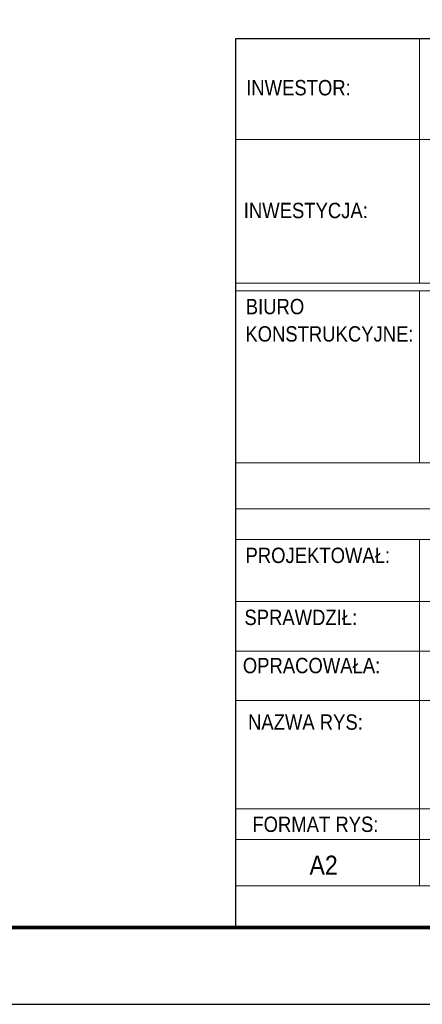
# Model space of a CAD drawing. Header units: millimetres. Extents: x -174 to 432, y 15762 to 16257.
# Tile 13 of 21: x 277 to 330, y 15762 to 15890. Entities that reach past the tile are written whole.
import ezdxf
from ezdxf.enums import TextEntityAlignment as Align

# ---------------------------------------------------------------- set-up
doc = ezdxf.new("R2010")
doc.units = ezdxf.units.MM
doc.header["$LTSCALE"] = 10
doc.layers.add('_FORMATKA', color=8, linetype='Continuous', plot=False)
for name, color, linetype, lineweight in [('_RAMKA', 7, 'Continuous', 35), ('_Tabelka', 7, 'Continuous', 25), ('PS_DIM', 4, 'Continuous', 13)]:
    doc.layers.add(name, color=color, linetype=linetype, lineweight=lineweight)
doc.styles.add('gil', font='txt', dxfattribs={"width": 0.9})

# ---------------------------------------------------------------- blocks, each defined once
blk = doc.blocks.new('*U133')
at = {"layer": '_FORMATKA', "lineweight": -3}
blk.add_lwpolyline([(-594, 0), (0, 0), (0, 420), (-594, 420)], close=True, dxfattribs=at)
at = {"layer": '_RAMKA', "lineweight": -3, "const_width": 0.5}
blk.add_lwpolyline([(-564, 10), (-10, 10), (-10, 410), (-564, 410)], close=True, dxfattribs=at)
blk = doc.blocks.new('tabela_rys')
at = {"layer": '_Tabelka', "color": 251, "lineweight": 15}
for p, q in [((45.62, 123.55), (45.62, 91.73)), ((21.62, 110.45), (131.62, 110.45)), ((21.62, 91.73), (131.62, 91.73)), ((21.62, 91.73), (131.62, 91.73)), ((21.62, 91.73), (131.62, 91.73)), ((131.62, 90.73), (21.62, 90.73)), ((45.62, 68.32), (45.62, 90.73)), ((21.62, 68.32), (131.48, 68.32)), ((131.62, 62.32), (21.62, 62.32)), ((21.62, 58.32), (131.62, 58.32)), ((21.62, 58.32), (131.62, 58.32)), ((45.62, 58.32), (45.62, 37.33)), ((21.62, 50.24), (131.62, 50.24)), ((21.62, 43.79), (131.62, 43.79)), ((21.62, 37.33), (131.62, 37.33)), ((21.62, 37.33), (131.62, 37.33)), ((21.62, 37.33), (131.62, 37.33)), ((21.62, 37.33), (131.62, 37.33)), ((21.62, 37.33), (131.62, 37.33)), ((21.62, 37.33), (131.62, 37.33)), ((21.62, 37.33), (131.62, 37.33)), ((21.62, 37.33), (131.62, 37.33)), ((45.62, 37.33), (45.62, 23.22)), ((21.62, 23.22), (131.62, 23.22)), ((131.62, 23.22), (21.62, 23.22)), ((45.62, 23.22), (45.62, 13.22)), ((21.62, 19.22), (131.62, 19.22)), ((21.62, 13.22), (131.62, 13.22))]:
    blk.add_line(p, q, dxfattribs=at)
at = {"layer": '_Tabelka', "color": 251, "lineweight": 30}
blk.add_lwpolyline([(131.62, 123.55), (21.62, 123.55), (21.62, 7.77), (131.62, 7.77)], close=True, dxfattribs=at)
at = {"layer": '_Tabelka', "color": 12, "style": 'gil', "width": 0.9}
for s, p in [('INWESTOR:', (29.83, 117.19)), ('INWESTYCJA:', (30.79, 101.19)), ('BIURO', (26.77, 88.67)), ('KONSTRUKCYJNE:', (33.87, 85.11)), ('PROJEKTOWAŁ: ', (32.69, 56.26)), ('SPRAWDZIŁ: ', (30.47, 48.18)), ('OPRACOWAŁA: ', (31.87, 41.9)), ('NAZWA RYS:', (30.74, 34.54))]:
    blk.add_text(s, height=2, dxfattribs=at).set_placement(p, align=Align.MIDDLE)
at = {"layer": '_Tabelka', "color": 251, "style": 'gil', "width": 0.9}
blk.add_text('FORMAT RYS:', height=2, dxfattribs=at).set_placement((32.04, 21.22), align=Align.MIDDLE)
at = {"layer": '_Tabelka', "color": 7, "style": 'gil', "width": 0.9}
for p in [(47.79, 34.83), (47.79, 30.29), (47.79, 26.06)]:
    blk.add_attdef('NAZWA_RYS:', text='', height=2.5, dxfattribs=at).set_placement(p, align=Align.MIDDLE_LEFT)
blk.add_attdef('FORMAT', text='', height=2.5, dxfattribs=at).set_placement((33.12, 15.91), align=Align.MIDDLE)
at = {"layer": '_Tabelka', "color": 7, "style": 'gil', "width": 0.9, "flags": 8}
for tag, p in [('DATA', (61.11, 15.91)), ('SKALA', (87.85, 15.91)), ('NR_RYSUNKU', (117.18, 15.91))]:
    blk.add_attdef(tag, text='', height=2.5, dxfattribs=at).set_placement(p, align=Align.MIDDLE)

msp = doc.modelspace()

# ---------------------------------------------------------------- block references
at = {"layer": 'PS_DIM'}
msp.add_blockref('*U133', (425.58, 15761.61), dxfattribs=at)
at = {"layer": 'PS_DIM', "color": 7}
ref = msp.add_blockref('tabela_rys', (283.96, 15763.84), dxfattribs=at)
ref.add_attrib('FORMAT', 'A2', dxfattribs={"layer": '_Tabelka', "color": 7, "height": 2.5, "style": 'gil', "width": 0.9}).set_placement((317.07, 15779.75), align=Align.MIDDLE)

doc.saveas('drawing.dxf')
